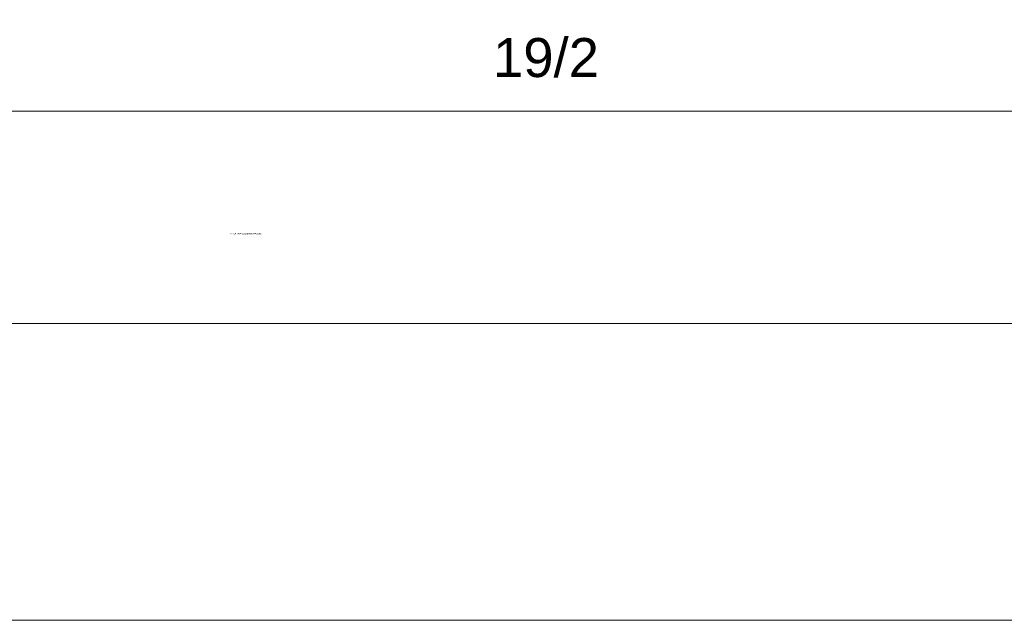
# Model space of a CAD drawing. Header units: millimetres. Extents: x -2626 to 2068, y -6169 to 7214.
# Tile 62 of 143: x -5 to 219, y -6143 to -6006. Entities that reach past the tile are written whole.
import ezdxf

# ---------------------------------------------------------------- set-up
doc = ezdxf.new("R2010")
doc.units = ezdxf.units.MM
doc.layers.get('0').update_dxf_attribs({"color": 252})

msp = doc.modelspace()

# ---------------------------------------------------------------- linework, layer by layer
at = {"color": 7, "lineweight": 0}
msp.add_lwpolyline([(-2625.97, -6142.99), (413.94, -6142.99), (413.94, -3934.17), (-2625.97, -3934.17)], close=True, dxfattribs=at)
for points in [[(-135.84, -6026.96), (413.94, -6026.96)], [(-135.84, -6075.33), (259.74, -6075.33)], [(-135.84, -6142.99), (413.94, -6142.99)]]:
    msp.add_lwpolyline(points, dxfattribs=at)

# ---------------------------------------------------------------- texts
at = {"color": 7, "attachment_point": 1}
for s, insert, char_height in [('{\\fArial|b0|i0|c0;19/2}', (102.55, -6010.28), 8.8867), ('{\\fT3romans.shxHorz3_535934N0|b0|i0|c0;MAREK KARASZ LBS.0014/PWOS/15}', (42.54, -6054.7), 0.3033)]:
    msp.add_mtext(s, dxfattribs=dict(at, insert=insert, char_height=char_height))

doc.saveas('drawing.dxf')
